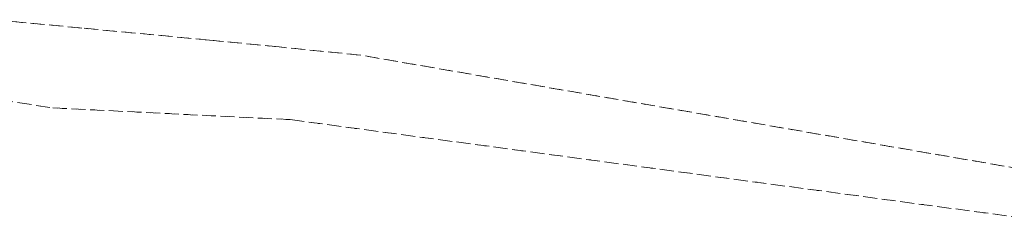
# Model space of a CAD drawing. Header units: metres. Extents: x 7527663 to 7537587, y 5492976 to 5503267.
# Tile 249 of 256: x 7532567 to 7532673, y 5499109 to 5499132. Entities that reach past the tile are written whole.
import ezdxf

# ---------------------------------------------------------------- set-up
doc = ezdxf.new("R2010")
doc.units = ezdxf.units.M
doc.linetypes.add('egkk-500', pattern=[2, 1.5, -0.5])
doc.linetypes.add('egug-500', pattern=[1, 0.5, -0.5])

msp = doc.modelspace()

# ---------------------------------------------------------------- linework, layer by layer
at = {"layer": '217-kontur klasyfikacyjny', "color": 7, "linetype": 'egkk-500', "lineweight": 18, "flags": 128}
for points in [[(7532573.97, 5499130.76), (7532564.5, 5499131.65)], [(7532587.69, 5499129.47), (7532573.97, 5499130.76)], [(7532595.13, 5499128.74), (7532587.69, 5499129.47)], [(7532603.89, 5499127.86), (7532595.13, 5499128.74)], [(7532710.35, 5499109.54), (7532603.89, 5499127.86)], [(7532547.31, 5499125.73), (7532570.89, 5499122.22)], [(7532570.89, 5499122.22), (7532596.34, 5499120.96)], [(7532596.34, 5499120.96), (7532685.51, 5499109.02)]]:
    msp.add_lwpolyline(points, dxfattribs=at)
at = {"layer": '218-kontur użytku gruntowego', "color": 7, "linetype": 'egug-500', "lineweight": 18, "flags": 128}
for points in [[(7532573.97, 5499130.76), (7532564.5, 5499131.65)], [(7532587.69, 5499129.47), (7532573.97, 5499130.76)], [(7532595.13, 5499128.74), (7532587.69, 5499129.47)], [(7532603.89, 5499127.86), (7532595.13, 5499128.74)], [(7532710.35, 5499109.54), (7532603.89, 5499127.86)], [(7532547.31, 5499125.73), (7532570.89, 5499122.22)], [(7532570.89, 5499122.22), (7532596.34, 5499120.96)], [(7532596.34, 5499120.96), (7532685.51, 5499109.02)]]:
    msp.add_lwpolyline(points, dxfattribs=at)

doc.saveas('drawing.dxf')
